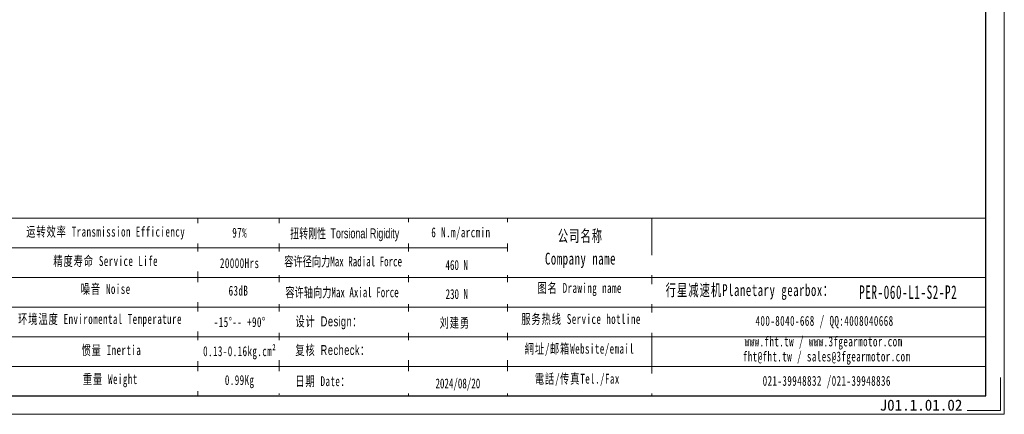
# Model space of a CAD drawing. Header units: millimetres. Extents: x 0 to 283, y 0 to 199.
# Tile 2 of 4: x 103 to 281, y 0 to 71. Entities that reach past the tile are written whole.
import ezdxf

# ---------------------------------------------------------------- set-up
doc = ezdxf.new("R2010")
doc.units = ezdxf.units.MM
doc.layers.add('6文字层', color=3, linetype='Continuous')
doc.layers.add('SLD-0', color=7, linetype='Continuous', lineweight=18)
doc.layers.add('图框_外框线', color=7, linetype='Continuous', lineweight=18)
doc.styles.add('标准', font='txt', dxfattribs={"width": 0.667})
doc.styles.add('样式 1', font='txt')

msp = doc.modelspace()

# ---------------------------------------------------------------- linework, layer by layer
at = {"layer": 'SLD-0'}
msp.add_line((135.206685, 35.4614), (135.206685, 3.345404), dxfattribs=at)
at = {"layer": '图框_外框线'}
for p, q in [((24.823304, 35.4614), (277.668518, 35.4614)), ((191.158153, 35.4614), (191.158153, 3.345404)), ((217.265042, 35.4614), (217.265042, 3.345404)), ((49.053949, 30.102833), (191.158153, 30.102833)), ((24.823304, 24.744267), (277.668518, 24.744267)), ((49.053949, 19.3857), (277.668518, 19.3857)), ((49.053949, 8.668567), (277.668518, 8.668567))]:
    msp.add_line(p, q, dxfattribs=at)
at = {"layer": '图框_外框线', "color": 3}
msp.add_lwpolyline([(0, 0), (281.013922, 0), (281.013922, 198.716987), (0, 198.716987)], close=True, dxfattribs=at)
at = {"layer": '图框_外框线', "color": 3, "lineweight": 25}
msp.add_lwpolyline([(16.727019, 3.345404), (277.668518, 3.345404), (277.668518, 195.371584), (16.727019, 195.371584)], close=True, dxfattribs=at)
at = {"layer": '图框_外框线', "color": 3}
msp.add_lwpolyline([(280.344841, 6.690808), (280.344841, 0.669081), (274.323114, 0.669081)], dxfattribs=at)

# ---------------------------------------------------------------- texts
at = {"layer": '6文字层', "insert": (258.467644, 2.665421), "char_height": 2, "width": 43.30442304, "attachment_point": 1, "style": '样式 1'}
msp.add_mtext('J01.1.01.0{\\f宋体|b0|i0|c0|p2;2}', dxfattribs=at)
at = {"layer": 'SLD-0', "color": 1, "attachment_point": 2, "line_spacing_factor": 1.15057, "style": '标准'}
for s, insert, char_height, width in [('\\T1.1;运转效率 Transmission Efficiency', (118.534395, 33.933053), 1.78618882, 30.35369467), ('\\T1.1;97%', (142.762743, 33.750649), 1.7861888, 22.84300497), ('\\T1.1;公司名称\\PCompany name', (204.377177, 33.345941), 2.14342658, 27.75068182), ('\\T1.1;精度寿命 Service Life', (118.534395, 28.624573), 1.78618882, 23.82549267), ('\\T1.1;20000Hrs', (142.762743, 28.245418), 1.78618882, 22.84300497), ('\\T1.1;噪音 Noise', (118.534395, 23.571926), 1.78618882, 15.7612412), ('\\T1.1;63dB', (142.54278, 23.25953), 1.7861888, 11.78674476), ('\\T1.1;图名 Drawing name', (204.230664, 23.756491), 1.78618882, 22.84300497), ('\\T1.1;  行星减速机Planetary gearbox：', (233.941892, 23.54446), 2.14342658, 33.71104179), ('\\T1.1;\\pxt5;{\\fSimSun|b1|i0|c134|p2;\\W0.605;PER-060-L1-S2-P2}', (263.641291, 23.325184), 2.44944, 23.28325619), ('{\\T1.1;环境温度 Enviromental Temperature}', (117.510368, 18.135531), 1.78618882, 86.82693629), ('\\T1.1;服务热线 Service hotline', (204.483957, 18.139857), 1.78618882, 25.449302), ('\\T1.1;400-8040-668 / QQ:4008040668', (248.514188, 17.798557), 1.78618882, 52.00561844), ('\\T1.1;-15%%D-- +90%%D', (142.762743, 17.579222), 1.78618882, 15.3224228), ('\\T1.1;www.fht.tw / www.3fgearmotor.com ', (248.349491, 14.078166), 1.78618882, 52.06416238), ('\\T1.1;網址/邮箱Website/email', (204.205831, 12.758349), 1.78618882, 26.490328), ('\\T1.1;\\pxt12;fht@fht.tw / sales@3fgearmotor.com ', (248.89385, 11.358274), 1.78618882, 52.06416238), ('\\T1.1;重量 Weight', (119.366426, 7.262746), 1.78618882, 13.88905615), ('\\T1.1;0.99Kg', (142.762743, 7.089638), 1.78618882, 11.95112811), ('\\T1.1;電話/传真Tel./Fax', (203.805645, 7.334884), 1.78618882, 26.808929), ('\\T1.1;021-39948832 /021-39948836 ', (248.912527, 6.944348), 1.78618882, 39.75492649)]:
    msp.add_mtext(s, dxfattribs=dict(at, insert=insert, char_height=char_height, width=width))

# ---------------------------------------------------------------- next in the draw order: texts
at = {"layer": 'SLD-0', "color": 1, "insert": (142.762743, 12.31294), "char_height": 1.78618882, "width": 86.82693629, "attachment_point": 2, "line_spacing_factor": 1.15057, "style": '标准', "bg_fill": 2}
msp.add_mtext('{\\T1.1;\\f宋体|b0|i0|c0|p2;0.13-0.16\\f宋体|b0|i0|c134|p2;kg.cm²}', dxfattribs=at)

# ---------------------------------------------------------------- next in the draw order: linework, layer by layer
at = {"layer": '图框_外框线'}
for p, q in [((149.887861, 35.4614), (149.887861, 3.523547)), ((173.270815, 35.4614), (173.270815, 3.345404)), ((49.053949, 14.027134), (277.668518, 14.027134))]:
    msp.add_line(p, q, dxfattribs=at)

# ---------------------------------------------------------------- next in the draw order: texts
at = {"layer": 'SLD-0', "color": 1, "insert": (119.558428, 12.507265), "char_height": 1.78618882, "width": 16.13687963, "attachment_point": 2, "line_spacing_factor": 1.15057, "style": '标准'}
msp.add_mtext('\\T1.1;惯量 Inertia', dxfattribs=at)

# ---------------------------------------------------------------- next in the draw order: texts
at = {"layer": 'SLD-0', "color": 1, "char_height": 1.78618882, "attachment_point": 2, "style": '标准', "bg_fill": 2}
for s, insert, width in [('{\\T1.1;6 N.m/arcmin}', (182.760522, 33.811676), 22.84300497), ('{\\f宋体|b0|i0|c134|p2;容许径向力Max Radial Force}', (161.463925, 28.550359), 86.82693629), ('{\\f宋体|b0|i0|c134|p2;容许轴向力Max Axial Force}', (161.265996, 22.975581), 86.82693629), ('{\\fSimSun|b0|i0|c134|p2;\\T1.1;设计 \\fArial|b0|i0|c0|p34;Design\\fSimSun|b0|i0|c134|p2;：}', (158.892393, 17.705892), 86.82693629), ('{\\fSimSun|b0|i0|c134|p2;\\T1.1;复核 \\fArial|b0|i0|c0|p34;Recheck\\fSimSun|b0|i0|c134|p2;：}', (159.588071, 12.519566), 86.82693629), ('{\\T1.1;日期 Date：}', (157.806706, 6.888514), 86.82693629)]:
    msp.add_mtext(s, dxfattribs=dict(at, insert=insert, width=width))

# ---------------------------------------------------------------- next in the draw order: texts
at = {"layer": 'SLD-0', "color": 1, "width": 86.82693629, "attachment_point": 2, "style": '标准', "bg_fill": 2}
for s, insert, char_height in [('{\\f宋体|b0|i0|c134|p2;\\W0.65;扭转刚性 \\fArial|b0|i0|c0|p34;Torsional Rigidity}', (161.753406, 33.63683), 1.78618882), ('{\\fSimSun|b1|i0|c134|p2;\\fSimSun|b1|i0|c0|p2;46\\fSimSun|b1|i0|c134|p2;0 N}', (182.00012, 27.897358), 1.78618882), ('{\\fSimSun|b1|i0|c134|p2;\\fSimSun|b1|i0|c0|p2;23\\fSimSun|b1|i0|c134|p2;0 N}', (182.015206, 22.646566), 1.78618882), ('{\\fSimSun|b0|i0|c134|p2;\\T1.1;刘建勇 }', (181.663492, 17.472452), 1.78618882), ('2024/08/20', (182.214981, 6.486022), 1.7861888)]:
    msp.add_mtext(s, dxfattribs=dict(at, insert=insert, char_height=char_height))

doc.saveas('drawing.dxf')
